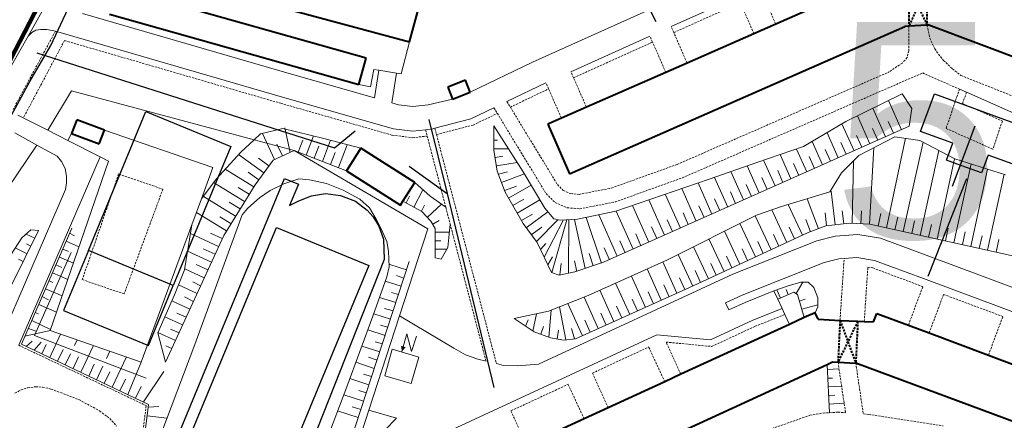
# Model space of a CAD drawing. Extents: x 13 to 4138, y -4831 to -1000.
# Tile 52 of 99: x 2296 to 2524, y -3606 to -3513. Entities that reach past the tile are written whole.
import ezdxf

# ---------------------------------------------------------------- set-up
doc = ezdxf.new("R2010")
doc.units = 0
doc.header["$MEASUREMENT"] = 0
doc.linetypes.add('DASHED', pattern=[0.75, 0.5, -0.25])
for name, color, linetype in [('11', 7, 'CONTINUOUS'), ('16', 7, 'CONTINUOUS'), ('24', 7, 'CONTINUOUS'), ('37', 7, 'CONTINUOUS'), ('40', 7, 'CONTINUOUS'), ('6', 7, 'CONTINUOUS'), ('БЕГОВЫЕ_ДОРОЖКИ', 30, 'CONTINUOUS'), ('границы команд_1', 10, 'CONTINUOUS'), ('ДЕТСКИЕ_ПЛОЩАДКИ', 6, 'CONTINUOUS'), ('ЛЕСТНИЦЫ', 6, 'CONTINUOUS'), ('ПЕШЕХОДНЫЕ_ДОРОЖКИ', 3, 'CONTINUOUS'), ('СПОРТИВНЫЕ_ПЛОЩАДКИ', 3, 'CONTINUOUS'), ('ТРОТУАРЫ', 7, 'CONTINUOUS')]:
    doc.layers.add(name, color=color, linetype=linetype)
doc.styles.get("Standard").update_dxf_attribs({"font": 'txt', "height": 0.2})

msp = doc.modelspace()

# ---------------------------------------------------------------- linework, layer by layer
at = {"layer": '11', "color": 253, "linetype": 'Continuous', "lineweight": 0}
for p, q in [((2386.03, -3518.42), (2384.14, -3525.84)), ((2377.74, -3524.81), (2377.01, -3528.8)), ((2378.96, -3525.01), (2377.74, -3524.81)), ((2383.02, -3525.66), (2378.96, -3525.01)), ((2384.14, -3525.84), (2383.02, -3525.66)), ((2377.01, -3528.8), (2374.27, -3528.28)), ((2302.28, -3538.9), (2307.8, -3529.78)), ((2307.8, -3529.78), (2350.06, -3541.11)), ((2272.58, -3582.37), (2299.78, -3542.31)), ((2350.06, -3541.11), (2359.31, -3543.59)), ((2359.31, -3543.59), (2390.28, -3561.73)), ((2390.28, -3561.73), (2383.74, -3581.82)), ((2383.74, -3581.82), (2376.63, -3603.66)), ((2376.63, -3603.66), (2355.84, -3667.54))]:
    msp.add_line(p, q, dxfattribs=at)
at = {"layer": '16', "color": 253, "linetype": 'Continuous', "lineweight": 0}
for p, q in [((2382.05, -3589.57), (2380.31, -3595.71)), ((2388.18, -3591.39), (2382.05, -3589.57)), ((2386.44, -3597.53), (2388.18, -3591.39)), ((2380.31, -3595.71), (2386.44, -3597.53))]:
    msp.add_line(p, q, dxfattribs=at)
msp.add_lwpolyline([(2387.68, -3586.56), (2386.5, -3590.1), (2385.39, -3585.99), (2384.28, -3590.13)], dxfattribs=at)
msp.add_solid([(2384.28, -3590.13), (2385.11, -3589.09), (2384.07, -3588.78)], dxfattribs=at)
at = {"layer": '24', "color": 253, "linetype": 'Continuous', "lineweight": 0}
for p, q in [((2302.94, -3507.84), (2297.71, -3517.08)), ((2446.61, -3514.89), (2462.02, -3507.96)), ((2414.53, -3523.14), (2446.27, -3508.85)), ((2310.31, -3511.87), (2358.2, -3525.78)), ((2297.71, -3517.08), (2293.25, -3524.96)), ((2297.71, -3517.08), (2298.57, -3516.28)), ((2298.57, -3516.28), (2299.48, -3515.75)), ((2299.48, -3515.75), (2300.6, -3515.53)), ((2300.6, -3515.53), (2302.04, -3515.56)), ((2302.04, -3515.56), (2304.06, -3515.94)), ((2304.06, -3515.94), (2356.64, -3531.21)), ((2423.41, -3525.34), (2441.7, -3517.11)), ((2400.09, -3530.03), (2414.53, -3523.14)), ((2358.2, -3525.78), (2377.92, -3531.41)), ((2378.96, -3525.01), (2377.92, -3531.41)), ((2383.02, -3525.66), (2381.91, -3532.54)), ((2408.59, -3532.25), (2417.63, -3527.92)), ((2356.64, -3531.21), (2382.35, -3538.55)), ((2513.36, -3529.37), (2514.97, -3530.09)), ((2514.97, -3530.09), (2526.67, -3535.26)), ((2381.91, -3532.54), (2383.48, -3532.99)), ((2383.48, -3532.99), (2386.8, -3533.41)), ((2386.8, -3533.41), (2390.36, -3532.99)), ((2390.36, -3532.99), (2396.02, -3531.66)), ((2296.62, -3536.03), (2295.34, -3535.38)), ((2400.26, -3536.25), (2405.59, -3533.7)), ((2302.28, -3538.9), (2296.62, -3536.03)), ((2391.91, -3538.43), (2400.26, -3536.25)), ((2299.78, -3542.31), (2294.65, -3539.49)), ((2306.96, -3541.27), (2302.28, -3538.9)), ((2306.96, -3541.27), (2307.8, -3539.61)), ((2315.4, -3538.86), (2340.53, -3547.51)), ((2382.35, -3538.55), (2386.77, -3539.1)), ((2386.77, -3539.1), (2389.75, -3538.75)), ((2389.75, -3538.75), (2391.41, -3538.56)), ((2391.41, -3538.56), (2391.91, -3538.43)), ((2304.46, -3544.88), (2299.78, -3542.31)), ((2314.38, -3545.04), (2306.96, -3541.27)), ((2305.44, -3546.12), (2304.46, -3544.88)), ((2295.55, -3588.65), (2314.38, -3545.04)), ((2316.34, -3546.03), (2302.82, -3585.27)), ((2306.27, -3547.77), (2305.44, -3546.12)), ((2316.34, -3546.03), (2314.38, -3545.04)), ((2306.58, -3549.53), (2306.27, -3547.77)), ((2340.53, -3547.51), (2337.86, -3554.74)), ((2306.37, -3552.63), (2306.63, -3551.08)), ((2306.63, -3551.08), (2306.58, -3549.53)), ((2288.84, -3593.11), (2306.37, -3552.63)), ((2337.86, -3554.74), (2335.63, -3560.77)), ((2335.63, -3560.77), (2323.9, -3592.53)), ((2484.57, -3563.37), (2489.81, -3563)), ((2489.81, -3563), (2495.1, -3563.83)), ((2460.91, -3572.2), (2480.38, -3564.44)), ((2480.38, -3564.44), (2484.57, -3563.37)), ((2495.1, -3563.83), (2506.89, -3568.25)), ((2463.02, -3577.09), (2482.03, -3569.51)), ((2482.03, -3569.51), (2485.43, -3568.64)), ((2485.43, -3568.64), (2486.66, -3568.55)), ((2486.66, -3568.55), (2489.58, -3568.35)), ((2489.58, -3568.35), (2493.73, -3569)), ((2493.73, -3569), (2505.03, -3573.23)), ((2506.89, -3568.25), (2554.66, -3586.09)), ((2415.93, -3593.03), (2460.91, -3572.2)), ((2505.03, -3573.23), (2568.28, -3596.85)), ((2463.72, -3578.73), (2470.42, -3576.06)), ((2471.32, -3578), (2470.42, -3576.06)), ((2459.2, -3578.86), (2463.02, -3577.09)), ((2459.2, -3578.86), (2459.95, -3580.48)), ((2459.95, -3580.48), (2463.72, -3578.73)), ((2472.31, -3580.16), (2471.32, -3578)), ((2465.5, -3582.87), (2472.31, -3580.16)), ((2472.93, -3581.52), (2472.31, -3580.16)), ((2383.74, -3581.82), (2396.28, -3589.3)), ((2455.73, -3587.4), (2465.5, -3582.87)), ((2473.99, -3583.84), (2472.93, -3581.52)), ((2302.82, -3585.27), (2323.9, -3592.53)), ((2384.63, -3613.39), (2443.32, -3586.21)), ((2443.32, -3586.21), (2455.73, -3587.4)), ((2396.28, -3589.3), (2399.01, -3590.84)), ((2399.01, -3590.84), (2401.82, -3591.84)), ((2401.82, -3591.84), (2403.75, -3592.32)), ((2406.15, -3592.9), (2407.83, -3593.3)), ((2407.83, -3593.3), (2411.04, -3593.44)), ((2411.04, -3593.44), (2415.93, -3593.03)), ((2376.63, -3603.66), (2383.02, -3605.55)), ((2380.31, -3608.32), (2383.02, -3605.55))]:
    msp.add_line(p, q, dxfattribs=at)
at = {"layer": '24', "color": 253, "linetype": 'DASHED', "lineweight": 0}
for p, q in [((2470.84, -3514.3), (2467.66, -3507.06)), ((2447.21, -3516.27), (2462.62, -3509.33)), ((2465.78, -3516.53), (2462.62, -3509.33)), ((2447.21, -3516.27), (2446.61, -3514.89)), ((2501.67, -3514.81), (2501.61, -3520.49)), ((2505.85, -3514.54), (2506.53, -3517.55)), ((2304.06, -3515.94), (2294.26, -3534.07)), ((2442.3, -3518.48), (2441.7, -3517.11)), ((2450.31, -3523.32), (2447.21, -3516.27)), ((2506.53, -3517.55), (2507.63, -3520.06)), ((2306.15, -3518.11), (2296.62, -3536.03)), ((2306.15, -3518.11), (2356.22, -3532.65)), ((2424.01, -3526.71), (2442.3, -3518.48)), ((2445.38, -3525.49), (2442.3, -3518.48)), ((2501.26, -3522.06), (2500.14, -3523.32)), ((2501.61, -3520.49), (2501.26, -3522.06)), ((2507.63, -3520.06), (2509.66, -3522.7)), ((2500.14, -3523.32), (2496.94, -3525.44)), ((2509.66, -3522.7), (2511.73, -3524.67)), ((2424.01, -3526.71), (2423.41, -3525.34)), ((2448.03, -3546.78), (2496.94, -3525.44)), ((2449.26, -3549.87), (2504.85, -3525.61)), ((2504.85, -3525.61), (2513.36, -3529.37)), ((2511.73, -3524.67), (2513.71, -3526.19)), ((2513.71, -3526.19), (2580.62, -3552.98)), ((2418.23, -3529.29), (2417.63, -3527.92)), ((2427.01, -3533.55), (2424.01, -3526.71)), ((2409.38, -3533.54), (2418.23, -3529.29)), ((2421.22, -3536.09), (2418.23, -3529.29)), ((2513.36, -3529.37), (2510.28, -3538.47)), ((2514.97, -3530.09), (2514.1, -3532.69)), ((2356.22, -3532.65), (2382.05, -3540.02)), ((2408.59, -3532.25), (2409.38, -3533.54)), ((2409.38, -3533.54), (2420.29, -3551.46)), ((2514.1, -3532.69), (2523.3, -3536.76)), ((2400.77, -3537.67), (2406.37, -3534.99)), ((2405.59, -3533.7), (2406.37, -3534.99)), ((2406.37, -3534.99), (2417.66, -3553.53)), ((2392.29, -3539.88), (2400.77, -3537.67)), ((2523.3, -3536.76), (2521.11, -3543.26)), ((2382.05, -3540.02), (2386.76, -3540.61)), ((2386.76, -3540.61), (2390.13, -3540.22)), ((2389.75, -3538.75), (2390.13, -3540.22)), ((2390.13, -3540.22), (2394.44, -3556.72)), ((2391.91, -3538.43), (2392.29, -3539.88)), ((2392.29, -3539.88), (2406.15, -3592.9)), ((2510.28, -3538.47), (2521.11, -3543.26)), ((2432.76, -3552.27), (2448.03, -3546.78)), ((2318.69, -3549), (2310.27, -3573.45)), ((2318.69, -3549), (2328.93, -3552.53)), ((2420.29, -3551.46), (2421.63, -3552.81)), ((2433.64, -3555.48), (2449.26, -3549.87)), ((2328.93, -3552.53), (2319.96, -3576.78)), ((2417.66, -3553.53), (2419.73, -3555.6)), ((2421.63, -3552.81), (2423.36, -3553.56)), ((2423.36, -3553.56), (2425.28, -3553.72)), ((2425.28, -3553.72), (2432.76, -3552.27)), ((2419.73, -3555.6), (2422.54, -3556.82)), ((2425.47, -3557.07), (2433.64, -3555.48)), ((2394.44, -3556.72), (2395.45, -3560.59)), ((2422.54, -3556.82), (2425.47, -3557.07)), ((2395.45, -3560.59), (2403.75, -3592.32)), ((2485.71, -3582.89), (2486.66, -3568.55)), ((2491.32, -3583.16), (2492.16, -3570.56)), ((2492.16, -3570.56), (2493.28, -3570.74)), ((2493.28, -3570.74), (2504.88, -3575.08)), ((2310.27, -3573.45), (2319.96, -3576.78)), ((2501.54, -3584), (2504.88, -3575.08)), ((2506.35, -3585.8), (2509.69, -3576.88)), ((2509.69, -3576.88), (2523.41, -3582)), ((2466.1, -3584.25), (2472.93, -3581.52)), ((2520.07, -3590.93), (2523.41, -3582)), ((2455.99, -3588.93), (2466.1, -3584.25)), ((2448.86, -3595.38), (2445.43, -3587.92)), ((2445.43, -3587.92), (2455.99, -3588.93)), ((2295.55, -3588.65), (2325.06, -3602.62)), ((2428.38, -3595.1), (2441.43, -3589.05)), ((2445.12, -3597.09), (2441.43, -3589.05)), ((2485.25, -3592.56), (2486.99, -3604.26)), ((2489.35, -3592.76), (2491.11, -3604.56)), ((2432.05, -3603.1), (2428.38, -3595.1)), ((2294.68, -3599.77), (2296.1, -3598.95)), ((2296.1, -3598.95), (2297.63, -3598.51)), ((2297.63, -3598.51), (2299.49, -3598.24)), ((2299.49, -3598.24), (2301.07, -3598.35)), ((2301.07, -3598.35), (2303.09, -3598.79)), ((2303.09, -3598.79), (2309.46, -3601.24)), ((2409.52, -3603.83), (2422.78, -3597.69)), ((2426.44, -3605.67), (2422.78, -3597.69)), ((2309.46, -3601.24), (2314.27, -3603.81)), ((2314.27, -3603.81), (2316.62, -3605.61)), ((2325.06, -3602.62), (2318.98, -3651.9)), ((2413.16, -3611.77), (2409.52, -3603.83)), ((2483.24, -3604.26), (2485.24, -3604.13)), ((2485.24, -3604.13), (2486.99, -3604.26)), ((2316.62, -3605.61), (2318.21, -3607.36)), ((2449.39, -3615.18), (2478.74, -3604.86)), ((2478.74, -3604.86), (2481.83, -3604.34)), ((2481.83, -3604.34), (2483.24, -3604.26)), ((2491.11, -3604.56), (2492.36, -3604.65)), ((2492.36, -3604.65), (2509.58, -3607.32))]:
    msp.add_line(p, q, dxfattribs=at)
at = {"layer": '37', "color": 253, "linetype": 'Continuous', "lineweight": 0}
for p, q in [((2487.07, -3536.86), (2500.09, -3530.46)), ((2500.09, -3530.46), (2502.37, -3533.84)), ((2496.91, -3532.02), (2499.91, -3538.75)), ((2489.73, -3535.55), (2492.6, -3542.01)), ((2493.32, -3533.78), (2496.26, -3540.38)), ((2502.37, -3533.84), (2501.74, -3537.94)), ((2405.57, -3543.52), (2405.57, -3537.84)), ((2405.57, -3537.84), (2412.33, -3548.48)), ((2501.74, -3537.94), (2430.96, -3569.45)), ((2477.28, -3542.68), (2487.07, -3536.86)), ((2486.17, -3537.39), (2488.95, -3543.63)), ((2496.86, -3536.82), (2498.08, -3539.56)), ((2351.56, -3539.74), (2350.06, -3541.11)), ((2356.73, -3538.45), (2351.56, -3539.74)), ((2352.01, -3539.63), (2354.78, -3545.67)), ((2366.16, -3540.79), (2356.73, -3538.45)), ((2357.17, -3538.34), (2358.41, -3544)), ((2363.83, -3540.21), (2362.12, -3544.67)), ((2482.7, -3539.45), (2485.29, -3545.26)), ((2489.55, -3540.08), (2490.77, -3542.82)), ((2490.07, -3544.7), (2498.41, -3540.37)), ((2493.21, -3538.45), (2494.43, -3541.19)), ((2498.41, -3540.37), (2504.19, -3541.25)), ((2350.06, -3541.11), (2346.97, -3543.93)), ((2355.34, -3542.11), (2356.59, -3544.83)), ((2361.33, -3541.15), (2360.26, -3543.95)), ((2365.07, -3542.58), (2363.99, -3545.38)), ((2367.74, -3541.2), (2365.86, -3546.1)), ((2374.77, -3543.04), (2366.16, -3540.79)), ((2371.63, -3542.22), (2369.59, -3547.53)), ((2406.44, -3541.14), (2405.57, -3541.19)), ((2479.24, -3541.51), (2481.64, -3546.89)), ((2485.9, -3541.7), (2487.12, -3544.45)), ((2500.87, -3540.75), (2496.46, -3561.48)), ((2504.99, -3541.67), (2500.37, -3562.34)), ((2504.19, -3541.25), (2512.29, -3545.5)), ((2346.97, -3543.93), (2341.24, -3550.22)), ((2346.47, -3544.48), (2352.3, -3548.76)), ((2359.31, -3543.59), (2354.46, -3545.81)), ((2371.46, -3548.25), (2359.31, -3543.59)), ((2368.8, -3544.02), (2367.72, -3546.82)), ((2408.97, -3543.19), (2405.57, -3543.19)), ((2406.36, -3548.34), (2405.57, -3543.52)), ((2407.65, -3544.89), (2405.84, -3545.17)), ((2466.43, -3546.33), (2477.28, -3542.68)), ((2471.82, -3544.51), (2474.33, -3550.14)), ((2475.63, -3543.23), (2477.99, -3548.51)), ((2482.24, -3543.33), (2483.47, -3546.07)), ((2486.06, -3548.71), (2490.07, -3544.7)), ((2493.52, -3542.91), (2492.55, -3560.63)), ((2508.56, -3543.55), (2504.27, -3563.21)), ((2354.46, -3545.81), (2350.27, -3551.53)), ((2351.07, -3545.37), (2353.49, -3547.15)), ((2410.97, -3546.35), (2406.16, -3547.14)), ((2455.43, -3550.21), (2466.43, -3546.33)), ((2464.22, -3547.11), (2467.02, -3553.39)), ((2468.02, -3545.8), (2470.68, -3551.77)), ((2474.94, -3546.59), (2476.16, -3549.33)), ((2478.59, -3544.96), (2479.81, -3547.7)), ((2488.8, -3545.97), (2488.56, -3560.42)), ((2512.24, -3545.47), (2508.18, -3564.07)), ((2516.07, -3546.68), (2512.08, -3564.93)), ((2512.29, -3545.5), (2524.06, -3549.19)), ((2343.36, -3547.89), (2349.97, -3552.01)), ((2348.7, -3548.6), (2351.12, -3550.37)), ((2408.15, -3553.21), (2406.36, -3548.34)), ((2408.76, -3548.48), (2406.63, -3549.08)), ((2412.64, -3549), (2407.32, -3550.95)), ((2412.33, -3548.48), (2417.37, -3556.89)), ((2460.44, -3548.44), (2463.37, -3555.02)), ((2471.28, -3548.21), (2472.5, -3550.95)), ((2483.35, -3553.1), (2486.06, -3548.71)), ((2519.85, -3547.87), (2515.99, -3565.8)), ((2523.7, -3549.08), (2519.89, -3566.66)), ((2341.24, -3550.22), (2337.86, -3554.74)), ((2340.69, -3550.95), (2347.86, -3555.41)), ((2350.27, -3551.53), (2343.01, -3563.21)), ((2387.26, -3550.98), (2390.84, -3554.16)), ((2414.19, -3551.58), (2408.94, -3554.59)), ((2433.78, -3557.61), (2455.43, -3550.21)), ((2452.86, -3551.09), (2456.06, -3558.28)), ((2456.65, -3549.78), (2459.71, -3556.65)), ((2463.97, -3551.47), (2465.2, -3554.21)), ((2467.63, -3549.84), (2468.85, -3552.58)), ((2338.11, -3554.06), (2345.75, -3558.8)), ((2346.37, -3552.12), (2348.92, -3553.71)), ((2389.14, -3552.65), (2387.03, -3556.66)), ((2410.82, -3551.79), (2408.01, -3552.83)), ((2412.32, -3560.47), (2408.15, -3553.21)), ((2445.26, -3553.69), (2448.75, -3561.53)), ((2449.06, -3552.39), (2452.41, -3559.9)), ((2460.32, -3553.1), (2461.54, -3555.84)), ((2472.2, -3556.54), (2483.35, -3553.1)), ((2483.67, -3553), (2484.58, -3560.78)), ((2344.26, -3555.52), (2346.8, -3557.1)), ((2388.91, -3557.65), (2384.79, -3555.48)), ((2386.04, -3554.16), (2385.26, -3555.72)), ((2389.53, -3556.2), (2388.79, -3557.59)), ((2393.43, -3556), (2390.18, -3559.02)), ((2390.84, -3554.16), (2394.44, -3556.72)), ((2412.54, -3554.83), (2409.94, -3556.33)), ((2416.24, -3555.01), (2410.94, -3558.06)), ((2437.66, -3556.28), (2441.44, -3564.79)), ((2441.46, -3554.98), (2445.1, -3563.16)), ((2456.67, -3554.72), (2457.89, -3557.46)), ((2473.72, -3556.07), (2477.01, -3563.18)), ((2478.11, -3554.72), (2480.71, -3561.67)), ((2336.7, -3557.89), (2343.64, -3562.2)), ((2391, -3559.91), (2388.91, -3557.65)), ((2414.53, -3558.3), (2411.93, -3559.79)), ((2418.07, -3557.74), (2413.05, -3561.45)), ((2417.37, -3556.89), (2419.45, -3559.41)), ((2424.92, -3559.48), (2433.78, -3557.61)), ((2429.86, -3558.44), (2434.14, -3568.04)), ((2433.86, -3557.59), (2437.79, -3566.41)), ((2445.75, -3568.87), (2466.34, -3558.55)), ((2449.36, -3557.98), (2450.58, -3560.72)), ((2453.01, -3556.35), (2454.23, -3559.09)), ((2466.34, -3558.55), (2472.2, -3556.54)), ((2469.89, -3557.33), (2473.38, -3564.86)), ((2482.24, -3558.03), (2482.59, -3561.01)), ((2486.22, -3557.57), (2486.57, -3560.55)), ((2490.71, -3557.53), (2490.55, -3560.53)), ((2495.16, -3558.12), (2494.51, -3561.05)), ((2333.9, -3571.16), (2335.63, -3560.77)), ((2342.14, -3558.92), (2344.69, -3560.5)), ((2391.97, -3561.6), (2391, -3559.91)), ((2392.89, -3559.75), (2391.4, -3560.6)), ((2395.45, -3560.59), (2394.88, -3566.01)), ((2415.56, -3564.85), (2412.32, -3560.47)), ((2420.36, -3559.59), (2415.42, -3564.67)), ((2421.66, -3559.65), (2417.21, -3568.25)), ((2422.43, -3559.61), (2418.96, -3571.83)), ((2419.45, -3559.41), (2420.89, -3559.69)), ((2420.89, -3559.69), (2424.92, -3559.48)), ((2422.96, -3559.65), (2422.83, -3571.98)), ((2424.22, -3559.52), (2426.67, -3570.9)), ((2426.91, -3559.06), (2430.46, -3569.62)), ((2445.7, -3559.6), (2446.93, -3562.34)), ((2462.53, -3560.46), (2466.12, -3568.22)), ((2466.1, -3558.67), (2469.75, -3566.54)), ((2477.79, -3559.56), (2478.84, -3562.37)), ((2487.88, -3560.39), (2482.43, -3561.03)), ((2492.62, -3560.63), (2487.88, -3560.39)), ((2549.85, -3573.28), (2492.62, -3560.63)), ((2499.06, -3558.98), (2498.41, -3561.91)), ((2502.97, -3559.85), (2502.32, -3562.77)), ((2506.87, -3560.71), (2506.22, -3563.64)), ((2300.15, -3562.1), (2284.34, -3593.86)), ((2296.2, -3588.41), (2307.88, -3561.51)), ((2298.36, -3561.94), (2296.29, -3563.79)), ((2297.28, -3562.9), (2299.26, -3563.89)), ((2300.15, -3562.1), (2298.36, -3561.94)), ((2308.5, -3563.31), (2307.35, -3562.72)), ((2335.3, -3562.77), (2341.84, -3565.76)), ((2339.94, -3562.7), (2342.67, -3563.95)), ((2391.97, -3568.44), (2391.97, -3561.6)), ((2395.26, -3562.44), (2391.97, -3562.44)), ((2416.65, -3561.28), (2414.24, -3563.06)), ((2438.4, -3562.86), (2439.62, -3565.6)), ((2442.05, -3561.23), (2443.27, -3563.97)), ((2478.36, -3562.55), (2450.68, -3575.37)), ((2458.95, -3562.26), (2462.49, -3569.9)), ((2470.3, -3562.98), (2471.57, -3565.7)), ((2473.93, -3561.3), (2475.19, -3564.02)), ((2482.43, -3561.03), (2478.36, -3562.55)), ((2510.78, -3561.57), (2510.13, -3564.5)), ((2514.68, -3562.43), (2514.04, -3565.36)), ((2296.29, -3563.79), (2291.09, -3571.63)), ((2297.38, -3565.19), (2298.37, -3565.68)), ((2309.51, -3565.84), (2306.56, -3564.56)), ((2343.01, -3563.21), (2329.56, -3592.56)), ((2393.28, -3564.46), (2391.97, -3564.44)), ((2418.94, -3571.83), (2415.56, -3564.85)), ((2417.56, -3565.06), (2416.33, -3566.45)), ((2434.74, -3564.49), (2435.96, -3567.23)), ((2455.37, -3564.05), (2458.86, -3571.58)), ((2466.67, -3564.66), (2467.93, -3567.38)), ((2518.59, -3563.3), (2517.94, -3566.23)), ((2522.49, -3564.16), (2521.85, -3567.09)), ((2294.75, -3566.11), (2297.48, -3567.47)), ((2307.09, -3566.96), (2305.76, -3566.39)), ((2334.62, -3566.86), (2340.17, -3569.4)), ((2338.28, -3566.33), (2341.01, -3567.58)), ((2394.63, -3566.44), (2391.97, -3566.44)), ((2394.88, -3566.01), (2393.34, -3568.75)), ((2427.61, -3567.42), (2428.57, -3570.26)), ((2431.09, -3566.11), (2432.31, -3568.85)), ((2448.22, -3567.64), (2451.6, -3574.95)), ((2451.79, -3565.84), (2455.23, -3573.26)), ((2463.05, -3566.34), (2464.31, -3569.06)), ((2295.49, -3568.7), (2296.59, -3569.26)), ((2308.21, -3569.63), (2304.96, -3568.23)), ((2336.61, -3569.97), (2339.34, -3571.22)), ((2385.96, -3569.29), (2358.55, -3653.18)), ((2381.45, -3569.92), (2385.34, -3571.19)), ((2393.34, -3568.75), (2391.97, -3568.44)), ((2419.18, -3568.17), (2418.08, -3570.05)), ((2421.12, -3569.74), (2420.87, -3572.36)), ((2424.2, -3569.11), (2424.78, -3571.54)), ((2430.96, -3569.45), (2424.34, -3571.68)), ((2427.38, -3577.13), (2445.75, -3568.87)), ((2444.7, -3569.35), (2447.96, -3576.6)), ((2455.79, -3569.7), (2457.05, -3572.42)), ((2459.41, -3568.02), (2460.68, -3570.74)), ((2306.9, -3573.43), (2303.37, -3571.89)), ((2305.57, -3570.67), (2304.17, -3570.06)), ((2331.64, -3576.97), (2333.9, -3571.16)), ((2333.98, -3570.96), (2338.51, -3573.04)), ((2420.67, -3572.4), (2418.94, -3571.83)), ((2424.34, -3571.68), (2420.67, -3572.4)), ((2441.05, -3570.98), (2444.31, -3578.24)), ((2452.16, -3571.38), (2453.42, -3574.11)), ((2303.45, -3574.1), (2302.57, -3573.73)), ((2335.84, -3574), (2337.67, -3574.86)), ((2380.42, -3573.79), (2384.1, -3574.99)), ((2382.99, -3572.54), (2384.72, -3573.09)), ((2433.75, -3574.26), (2437.01, -3581.51)), ((2437.4, -3572.62), (2440.66, -3579.88)), ((2448.55, -3573.04), (2449.78, -3575.78)), ((2473.71, -3574.86), (2476.64, -3574.02)), ((2477.09, -3574.03), (2475.53, -3576.67)), ((2476.64, -3574.02), (2478.34, -3574.05)), ((2478.34, -3574.05), (2479.65, -3575.29)), ((2305.6, -3577.22), (2301.78, -3575.56)), ((2332.52, -3574.7), (2336.84, -3576.67)), ((2381.84, -3576.43), (2383.47, -3576.89)), ((2450.68, -3575.37), (2424.49, -3587.14)), ((2430.11, -3575.9), (2433.36, -3583.16)), ((2441.26, -3576.32), (2442.49, -3579.06)), ((2444.91, -3574.68), (2446.13, -3577.42)), ((2470.42, -3576.06), (2473.71, -3574.86)), ((2471.06, -3575.83), (2471.91, -3577.74)), ((2475.02, -3576.37), (2471.32, -3578)), ((2473.24, -3575.75), (2473.74, -3576.93)), ((2475.87, -3576.87), (2475.02, -3576.37)), ((2479.65, -3575.29), (2480.54, -3577.68)), ((2302.47, -3578.1), (2300.98, -3577.4)), ((2327.77, -3585.75), (2331.64, -3576.97)), ((2331.01, -3578.4), (2335.17, -3580.31)), ((2333.97, -3577.46), (2336.01, -3578.49)), ((2379.09, -3577.56), (2382.85, -3578.79)), ((2418.23, -3580.73), (2427.38, -3577.13)), ((2422.71, -3578.97), (2426.07, -3586.43)), ((2426.44, -3577.5), (2429.72, -3584.8)), ((2437.61, -3577.96), (2438.84, -3580.7)), ((2477.44, -3582.25), (2475.87, -3576.87)), ((2477.64, -3577.95), (2476.32, -3578.41)), ((2480.54, -3577.68), (2480.58, -3579.72)), ((2300.15, -3581.39), (2299.39, -3581.07)), ((2304.29, -3581.01), (2300.18, -3579.23)), ((2332.2, -3581.26), (2334.34, -3582.13)), ((2377.76, -3581.34), (2381.61, -3582.6)), ((2380.25, -3580.16), (2382.23, -3580.69)), ((2410.29, -3582.49), (2418.23, -3580.73)), ((2415.4, -3581.36), (2414.58, -3585.35)), ((2418.85, -3580.49), (2418.31, -3586.76)), ((2420.76, -3579.74), (2422.24, -3587.41)), ((2430.31, -3581.24), (2431.54, -3583.98)), ((2433.96, -3579.6), (2435.19, -3582.34)), ((2480.57, -3579.26), (2476.88, -3580.33)), ((2480.58, -3579.72), (2479.93, -3581.11)), ((2302.92, -3585), (2298.59, -3582.9)), ((2329.39, -3582.06), (2333.51, -3583.95)), ((2414.86, -3585.54), (2410.29, -3582.49)), ((2413.52, -3582.77), (2412.92, -3584.24)), ((2426.66, -3582.88), (2427.89, -3585.61)), ((2302.82, -3585.27), (2297, -3586.57)), ((2299.49, -3585.41), (2297.8, -3584.74)), ((2327.76, -3585.72), (2331.84, -3587.58)), ((2329.56, -3592.56), (2327.77, -3585.75)), ((2330.73, -3584.89), (2332.67, -3585.77)), ((2376.38, -3585.09), (2380.37, -3586.4)), ((2379.31, -3583.99), (2380.99, -3584.5)), ((2418.71, -3586.9), (2414.86, -3585.54)), ((2417.06, -3584.3), (2416.43, -3586.09)), ((2420.54, -3585.12), (2420.26, -3587.19)), ((2423.51, -3584.8), (2424.22, -3587.18)), ((2298.65, -3587.71), (2297.29, -3588.92)), ((2300.75, -3587.94), (2299.1, -3589.78)), ((2305.26, -3586.11), (2302.72, -3591.49)), ((2309.07, -3587.42), (2308.46, -3588.71)), ((2378.05, -3587.82), (2379.75, -3588.3)), ((2421.76, -3587.46), (2418.71, -3586.9)), ((2424.49, -3587.14), (2421.76, -3587.46)), ((2325.6, -3602.33), (2296.2, -3588.41)), ((2301.93, -3588.49), (2300.91, -3590.64)), ((2305.81, -3589.64), (2304.53, -3592.35)), ((2312.88, -3588.73), (2309.95, -3594.91)), ((2316.68, -3590.04), (2315.87, -3591.75)), ((2329.59, -3588.75), (2331.01, -3589.4)), ((2374.99, -3588.85), (2379.13, -3590.2)), ((2307.55, -3590.63), (2306.33, -3593.2)), ((2309.42, -3591.35), (2308.14, -3594.06)), ((2320.49, -3591.35), (2317.18, -3598.34)), ((2323.9, -3592.53), (2320.79, -3600.05)), ((2373.6, -3592.6), (2377.88, -3594)), ((2376.52, -3591.44), (2378.51, -3592.1)), ((2313.04, -3593.06), (2311.76, -3595.77)), ((2315.06, -3593.47), (2313.56, -3596.63)), ((2316.65, -3594.77), (2315.37, -3597.48)), ((2329.12, -3594.69), (2324.41, -3601.76)), ((2483.24, -3604.26), (2482.7, -3593.19)), ((2485.48, -3594.13), (2482.75, -3594.27)), ((2320.27, -3596.48), (2318.99, -3599.19)), ((2372.22, -3596.36), (2376.64, -3597.8)), ((2375.36, -3595.38), (2377.26, -3595.9)), ((2483.96, -3596.23), (2482.85, -3596.26)), ((2323.89, -3598.19), (2322.6, -3600.91)), ((2374.32, -3599.16), (2376.02, -3599.7)), ((2486.08, -3598.11), (2482.95, -3598.26)), ((2370.81, -3600.11), (2375.4, -3601.61)), ((2484.49, -3600.17), (2483.04, -3600.26)), ((2320.62, -3642.7), (2325.6, -3602.33)), ((2328.02, -3602.8), (2325.52, -3603)), ((2369.38, -3603.85), (2374.16, -3605.41)), ((2372.73, -3602.88), (2374.78, -3603.51)), ((2486.67, -3602.09), (2483.14, -3602.26)), ((2329.9, -3605.56), (2325.28, -3604.99))]:
    msp.add_line(p, q, dxfattribs=at)
at = {"layer": '40', "color": 253, "linetype": 'Continuous', "lineweight": 0}
for p, q in [((2353.78, -3552.82), (2356.9, -3551.3)), ((2356.9, -3551.3), (2360.39, -3550.15)), ((2360.39, -3550.15), (2362.85, -3550.33)), ((2362.85, -3550.33), (2366.79, -3551.19)), ((2366.79, -3551.19), (2370.69, -3552.75)), ((2351.33, -3554.49), (2353.78, -3552.82)), ((2370.69, -3552.75), (2374.51, -3554.82)), ((2348.61, -3556.9), (2351.33, -3554.49)), ((2374.51, -3554.82), (2376.78, -3556.83)), ((2336.31, -3588.5), (2347.32, -3558.49)), ((2347.32, -3558.49), (2348.61, -3556.9)), ((2376.78, -3556.83), (2378.34, -3559.43)), ((2378.34, -3559.43), (2379.53, -3561.84)), ((2379.53, -3561.84), (2380.8, -3564.66)), ((2380.8, -3564.66), (2381.2, -3566.89)), ((2299.19, -3586.41), (2307.66, -3567.2)), ((2381.2, -3566.89), (2381.28, -3568.75)), ((2381.28, -3568.75), (2381.32, -3570.49)), ((2381.32, -3570.49), (2380.76, -3572.82)), ((2380.76, -3572.82), (2377.56, -3581.89)), ((2377.56, -3581.89), (2371.51, -3598.28)), ((2325.07, -3596.24), (2299.19, -3586.41)), ((2328.25, -3609.95), (2336.31, -3588.5)), ((2371.51, -3598.28), (2363.59, -3618.98))]:
    msp.add_line(p, q, dxfattribs=at)
at = {"layer": '6', "color": 253, "linetype": 'Continuous', "lineweight": 40}
for p, q in [((2320.71, -3500.81), (2386.03, -3518.42)), ((2375.99, -3522.19), (2318.26, -3505.92)), ((2485.29, -3507.96), (2470.84, -3514.3)), ((2316.54, -3512.01), (2374.27, -3528.28)), ((2386.03, -3518.42), (2388.09, -3510.75)), ((2423.08, -3548.96), (2500.73, -3514.87)), ((2470.84, -3514.3), (2465.78, -3516.53)), ((2501.67, -3514.81), (2500.73, -3514.87)), ((2505.85, -3514.54), (2501.67, -3514.81)), ((2506.26, -3514.52), (2505.85, -3514.54)), ((2588.53, -3545.56), (2506.26, -3514.52)), ((2465.78, -3516.53), (2450.31, -3523.32)), ((2374.27, -3528.28), (2375.99, -3522.19)), ((2450.31, -3523.32), (2445.38, -3525.49)), ((2445.38, -3525.49), (2427.01, -3533.55)), ((2398.99, -3527.29), (2394.92, -3528.92)), ((2394.92, -3528.92), (2396.02, -3531.66)), ((2400.09, -3530.03), (2398.99, -3527.29)), ((2396.02, -3531.66), (2400.09, -3530.03)), ((2427.01, -3533.55), (2421.22, -3536.09)), ((2309, -3536.45), (2307.8, -3539.61)), ((2315.4, -3538.86), (2309, -3536.45)), ((2421.22, -3536.09), (2418.04, -3537.49)), ((2418.04, -3537.49), (2423.08, -3548.96)), ((2307.8, -3539.61), (2314.21, -3542.02)), ((2314.21, -3542.02), (2315.4, -3538.86)), ((2374.77, -3543.04), (2371.46, -3548.25)), ((2387.26, -3550.98), (2374.77, -3543.04)), ((2371.46, -3548.25), (2383.95, -3556.19)), ((2384.5, -3555.32), (2387.26, -3550.98)), ((2383.95, -3556.19), (2384.5, -3555.32)), ((2479.93, -3581.11), (2477.44, -3582.25)), ((2480.63, -3582.64), (2479.93, -3581.11)), ((2493.48, -3583.26), (2494.23, -3581.27)), ((2494.23, -3581.27), (2501.54, -3584)), ((2477.44, -3582.25), (2473.99, -3583.84)), ((2480.63, -3582.64), (2485.71, -3582.89)), ((2485.71, -3582.89), (2489.82, -3583.09)), ((2489.82, -3583.09), (2491.32, -3583.16)), ((2491.32, -3583.16), (2493.48, -3583.26)), ((2473.99, -3583.84), (2448.86, -3595.38)), ((2501.54, -3584), (2506.35, -3585.8)), ((2506.35, -3585.8), (2520.07, -3590.93)), ((2482.7, -3593.1), (2484, -3592.5)), ((2484, -3592.5), (2485.25, -3592.56)), ((2485.25, -3592.56), (2489.35, -3592.76)), ((2571.31, -3623.34), (2489.35, -3592.76)), ((2520.07, -3590.93), (2525.65, -3593.02)), ((2405.59, -3628.51), (2482.7, -3593.1)), ((2445.12, -3597.09), (2432.05, -3603.1)), ((2448.86, -3595.38), (2445.12, -3597.09)), ((2432.05, -3603.1), (2426.44, -3605.67)), ((2426.44, -3605.67), (2413.16, -3611.77))]:
    msp.add_line(p, q, dxfattribs=at)
at = {"layer": '6', "color": 253, "linetype": 'DASHED', "lineweight": 40}
for p, q in [((2501.66, -3505.53), (2501.67, -3514.81)), ((2505.83, -3505.27), (2505.85, -3514.54)), ((2503.75, -3510.04), (2501.67, -3514.81)), ((2503.75, -3510.04), (2505.85, -3514.54)), ((2485.71, -3582.89), (2485.25, -3592.56)), ((2485.71, -3582.89), (2487.53, -3587.82)), ((2489.82, -3583.09), (2487.53, -3587.82)), ((2489.82, -3583.09), (2489.35, -3592.76)), ((2487.53, -3587.82), (2485.25, -3592.56)), ((2487.53, -3587.82), (2489.35, -3592.76))]:
    msp.add_line(p, q, dxfattribs=at)
at = {"layer": 'БЕГОВЫЕ_ДОРОЖКИ'}
msp.add_lwpolyline([(2379.99, -3564.09), (2380.18, -3568.83), (2358.29, -3624.01), (2354.15, -3627.71), (2348.83, -3630.45), (2343.04, -3630.94), (2337.69, -3629.32), (2334.7, -3627.28), (2332.51, -3624.92), (2330.86, -3622.1), (2329.93, -3619.36), (2329.83, -3615.9), (2357.11, -3550.07), (2360.3, -3551.38), (2358.26, -3556.32), (2360.42, -3555.21), (2363.33, -3554.03), (2366.57, -3553.56), (2370.08, -3553.95), (2373.53, -3555.33), (2376.26, -3557.38), (2377.64, -3558.96), (2378.95, -3561.11)], close=True, dxfattribs=at)
at = {"layer": 'границы команд_1', "color": 6, "lineweight": 100}
msp.add_lwpolyline([(2549.39, -3103.47), (2845.92, -3244.29), (2852.4, -3270.42), (2865.73, -3301.42), (2794.37, -3460.89), (2690.12, -3678.56), (2650.09, -3738.61), (2599.39, -3793.21), (2511.64, -3862.05), (2468.8, -3886.08), (2363.19, -3917.93), (2296.64, -3931.84), (2211.4, -3935.44), (2161.36, -3932.1), (1924.35, -3842.83), (1924.12, -3833.84), (1971.62, -3721.93), (2001.65, -3688.57), (2047.16, -3666.41), (2219.84, -3604.16), (2249.92, -3585.92), (2275.62, -3557.22), (2502.08, -3120), (2528.83, -3105.27)], close=True, dxfattribs=at)
at = {"layer": 'ДЕТСКИЕ_ПЛОЩАДКИ'}
msp.add_lwpolyline([(2507.55, -3530.49), (2539.99, -3542.33), (2536.89, -3550.78), (2520.02, -3544.62), (2518.5, -3548.76), (2512.85, -3546.7), (2510.37, -3545.8), (2511.82, -3541.85), (2504.38, -3539.14)], close=True, dxfattribs=at)
for points in [[(2311.7, -3566.7), (2325.02, -3534.54), (2344.67, -3542.64), (2331.35, -3574.8)], [(2331.35, -3574.8), (2311.7, -3566.7)]]:
    msp.add_lwpolyline(points, dxfattribs=at)
at = {"layer": 'ЛЕСТНИЦЫ'}
msp.add_lwpolyline([(2515.02, -3550.12), (2506.03, -3572.74)], dxfattribs=at)
at = {"layer": 'ПЕШЕХОДНЫЕ_ДОРОЖКИ'}
for points in [[(2430.78, -3483.56), (2430.61, -3488.97), (2443.08, -3513.72)], [(2299.73, -3520.96), (2368.63, -3542.95), (2373.44, -3539.05)], [(2390.49, -3536.37), (2394.73, -3553.51), (2405.55, -3598.43)], [(2511.78, -3551.83), (2517.03, -3537.84)], [(2385.97, -3547.17), (2394.73, -3553.51)]]:
    msp.add_lwpolyline(points, dxfattribs=at)
at = {"layer": 'СПОРТИВНЫЕ_ПЛОЩАДКИ'}
msp.add_lwpolyline([(2333.2, -3614.61), (2355.25, -3561.41), (2376.6, -3570.21), (2354.56, -3623.43)], close=True, dxfattribs=at)
for points in [[(2311.7, -3566.7), (2305.95, -3580.58), (2325.59, -3588.69), (2331.35, -3574.8)], [(2331.35, -3574.8), (2311.7, -3566.7)]]:
    msp.add_lwpolyline(points, dxfattribs=at)
at = {"layer": 'ТРОТУАРЫ'}
msp.add_lwpolyline([(1944.61, -3799.43), (1965.14, -3752.46), (1970.34, -3740.58), (1974.71, -3730.6), (1983.47, -3713.86), (1992.17, -3702.38), (2021.82, -3681.89), (2030.68, -3678.01), (2038.94, -3674.38), (2049.09, -3671.21), (2056.62, -3668.59), (2077.48, -3661.35), (2097, -3654.57), (2136.45, -3642.08), (2187.29, -3620.91), (2228.07, -3602.82), (2244.08, -3591.29), (2259.04, -3578.94), (2287.41, -3546.88), (2294.82, -3533.72), (2298.16, -3527.61), (2302.98, -3519.26), (2306.99, -3510.73)], dxfattribs=at)

# ---------------------------------------------------------------- texts
at = {"layer": 'границы команд_1', "color": 251, "lineweight": 0, "insert": (2483.88, -3513.82), "char_height": 50, "attachment_point": 1}
msp.add_mtext_dynamic_manual_height_columns('{\\fArial|b0|i0|c204|p34;\\C6;5}', width=31.0266, gutter_width=1, heights=[0], dxfattribs=at)

doc.saveas('drawing.dxf')
